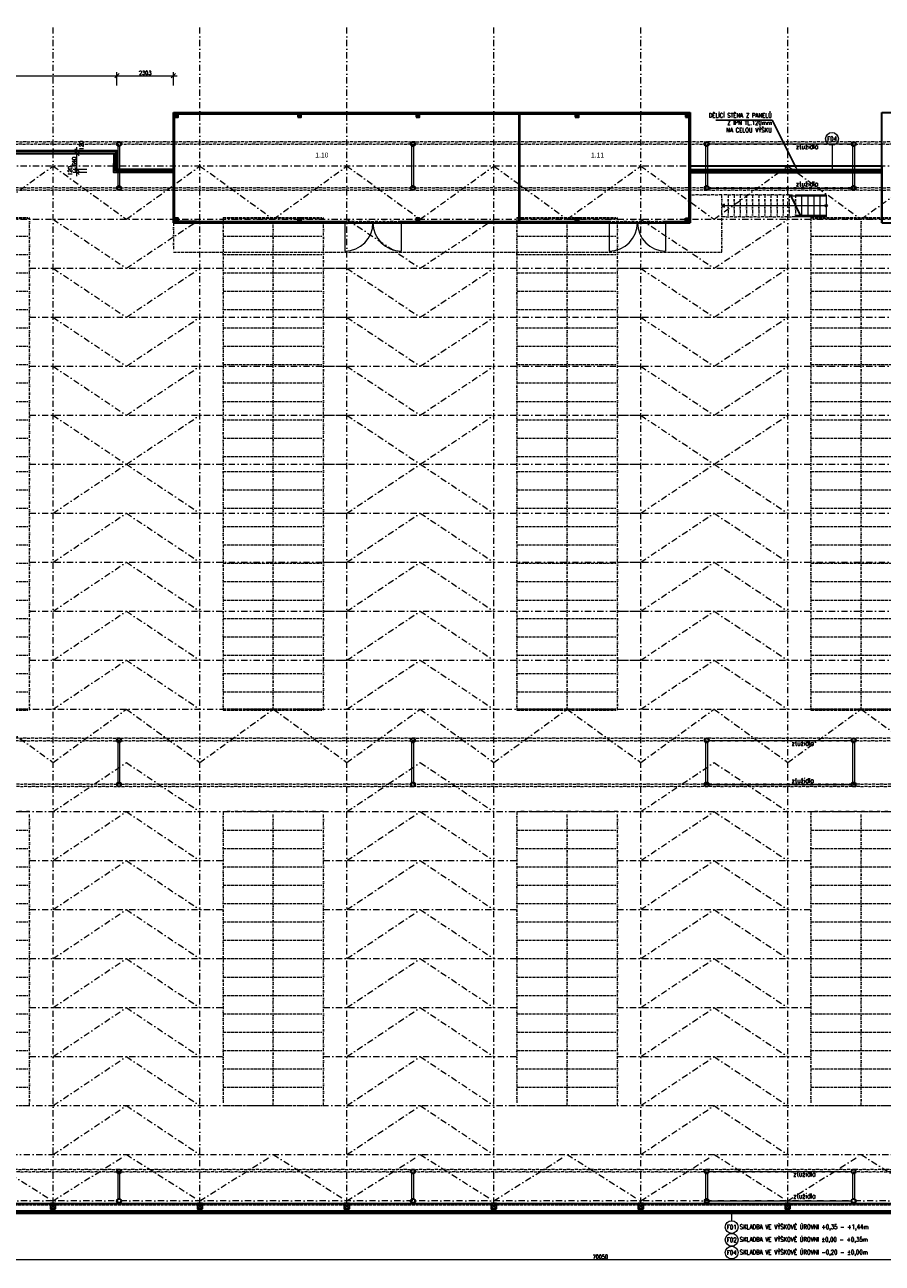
# Model space of a CAD drawing. Header units: millimetres. Extents: x -485339 to 350584, y -2181201 to -313328.
# Tile 21 of 115: x -264892 to -229878, y -1062212 to -1011657. Entities that reach past the tile are written whole.
import ezdxf
from ezdxf import colors
from ezdxf.entities.mleader import LeaderData, LeaderLine
from ezdxf.enums import TextEntityAlignment as Align
from ezdxf.math import Vec2, Vec3

# ---------------------------------------------------------------- set-up
doc = ezdxf.new("R2010")
doc.units = ezdxf.units.MM
doc.header["$LTSCALE"] = 10
for name, pattern in [('DASHDOT', [25.4, 12.7, -6.35, 0, -6.35]), ('DĚLICÍ2', [15.875, 6.35, -3.175, 0, -3.175, 0, -3.175]), ('ČÁRKOVANÁ2', [9.525, 6.35, -3.175])]:
    doc.linetypes.add(name, pattern=pattern)
doc.layers.get('Defpoints').update_dxf_attribs({"color": 201})
for name, color, linetype, lineweight in [('N_dveře', 10, 'Continuous', 18), ('N_kóty', 10, 'Continuous', 18), ('N_popis', 10, 'Continuous', 18), ('N_čáry_obrys', 10, 'Continuous', 35), ('N_čáry_obv.plášt', 212, 'Continuous', 18), ('N_čáry_obv.plášt_obrys', 212, 'Continuous', 35), ('St__otvory_dveře', 40, 'Continuous', 18), ('St_otvory_okna', 40, 'Continuous', 18), ('St_plocha_místnosti', 250, 'Continuous', 18), ('St_sloupy_konstrukce haly', 5, 'Continuous', 35), ('St_sloupy_opláštění_půdorys', 25, 'Continuous', 35), ('St_čáry_nad', 250, 'DĚLICÍ2', 18), ('St_čáry_obrys', 5, 'Continuous', 35), ('St_čáry_osy', 250, 'DASHDOT', 18), ('St_čáry_plné', 250, 'Continuous', 18), ('St_čáry_pod', 250, 'ČÁRKOVANÁ2', 18)]:
    doc.layers.add(name, color=color, linetype=linetype, lineweight=lineweight)
doc.styles.add('Andy', font='txt')
doc.styles.get("Standard").update_dxf_attribs({"font": 'simplex.shx', "width": 0.8})
doc.linetypes.add('IZOLACE', pattern='A,0.0001,-0.1,[134,ltypeshp.shx,S=0.1,R=0,X=-0.1,Y=0],-0.2,[134,ltypeshp.shx,S=0.1,R=180,X=0.1,Y=0],-0.1', length=0.4001)
doc.linetypes.add('ZIGZAG', pattern='A,0.00254,-5.08,[131,ltypeshp.shx,S=5.08,R=0,X=-5.08,Y=0],-10.16,[131,ltypeshp.shx,S=5.08,R=180,X=5.08,Y=0],-5.08', length=20.32254)
doc.dimstyles.new('stavebníM100', dxfattribs={"dimtxt": 165, "dimasz": 170, "dimexe": 150, "dimexo": 100, "dimgap": 30, "dimtad": 1, "dimdec": 0, "dimtxsty": 'Standard', "dimblk": 'OBLIQUE', "dimcen": -2.5, "dimdle": 150, "dimclrd": 256, "dimclre": 256, "dimclrt": 256, "dimadec": 4, "dimazin": 0, "dimtfac": 1, "dimtdec": 0, "dimtmove": 2, "dimatfit": 3, "dimldrblk": 'OBLIQUE', "dimfxl": 400, "dimfxlon": 1, "dimlwd": -1, "dimlwe": -1, "dimarcsym": 0})

# ---------------------------------------------------------------- blocks, each defined once
blk = doc.blocks.new('G$C08AFE675')
at = {"layer": 'St_sloupy_konstrukce haly', "color": 250, "lineweight": 18, "ltscale": 2}
for points in [[(-525, 40), (525, 40)], [(-525, -40), (525, -40)]]:
    blk.add_lwpolyline(points, dxfattribs=at)
at = {"layer": 'St_sloupy_konstrukce haly', "ltscale": 2}
for centre in [(-600, 0), (600, 0)]:
    blk.add_circle(centre, 85, dxfattribs=at)
blk = doc.blocks.new('G$CD8A98CDB')
at = {"layer": 'St_sloupy_konstrukce haly', "color": 250, "lineweight": 18, "ltscale": 2}
for points in [[(-825, 0), (825, 0)], [(-825, -80), (825, -80)]]:
    blk.add_lwpolyline(points, dxfattribs=at)
at = {"layer": 'St_sloupy_konstrukce haly', "ltscale": 2}
for centre in [(-900, -40), (900, -40)]:
    blk.add_circle(centre, 85, dxfattribs=at)
blk = doc.blocks.new('G$C0F2906C7')
at = {"layer": 'St_sloupy_opláštění_půdorys', "ltscale": 2}
blk.add_lwpolyline([(-105, -105), (105, -105), (105, 105), (-105, 105)], close=True, dxfattribs=at)
for points in [[(-105, 105), (105, -105)], [(105, 105), (-105, -105)]]:
    blk.add_lwpolyline(points, dxfattribs=at)
blk = doc.blocks.new('G$CE3D3B369')
at = {"layer": 'St_čáry_osy', "linetype": 'ByBlock', "ltscale": 2}
blk.add_lwpolyline([(0, 0), (12000, 0), (12000, 4100), (0, 4100)], close=True, dxfattribs=at)
for points in [[(750, 4100), (750, 0)], [(1500, 4100), (1500, 0)], [(2250, 4100), (2250, 0)], [(3000, 4100), (3000, 0)], [(3750, 4100), (3750, 0)], [(4500, 4100), (4500, 0)], [(5250, 4100), (5250, 0)], [(6000, 4100), (6000, 0)], [(6750, 4100), (6750, 0)], [(7500, 4100), (7500, 0)], [(8250, 4100), (8250, 0)], [(9000, 4100), (9000, 0)], [(9750, 4100), (9750, 0)], [(10500, 4100), (10500, 0)], [(11250, 4100), (11250, 0)], [(0, 2050), (12000, 2050)]]:
    blk.add_lwpolyline(points, dxfattribs=at)
at = {"layer": 'St_čáry_osy', "ltscale": 2}
blk.add_lwpolyline([(12000, 4100), (12000, 0)], dxfattribs=at)
blk = doc.blocks.new('G$C7F8F446A')
at = {"layer": 'St_čáry_plné', "color": 0, "linetype": 'ByBlock', "ltscale": 2}
for p, q in [((20055, 4100), (-55, 4100)), ((-55, 0), (20055, 0))]:
    blk.add_line(p, q, dxfattribs=at)
for points in [[(-55, 4100), (-55, 0)], [(695, 4100), (695, 0)], [(1445, 4100), (1445, 0)], [(2195, 4100), (2195, 0)], [(2945, 4100), (2945, 0)], [(3695, 4100), (3695, 0)], [(4445, 4100), (4445, 0)], [(5195, 4100), (5195, 0)], [(5945, 4100), (5945, 0)], [(6695, 4100), (6695, 0)], [(7445, 4100), (7445, 0)], [(8195, 4100), (8195, 0)], [(8945, 4100), (8945, 0)], [(9695, 4100), (9695, 0)], [(10305, 4100), (10305, 0)], [(11055, 4100), (11055, 0)], [(11805, 4100), (11805, 0)], [(12555, 4100), (12555, 0)], [(13305, 4100), (13305, 0)], [(14055, 4100), (14055, 0)], [(14805, 4100), (14805, 0)], [(15555, 4100), (15555, 0)], [(16305, 4100), (16305, 0)], [(17055, 4100), (17055, 0)], [(17805, 4100), (17805, 0)], [(18555, 4100), (18555, 0)], [(19305, 4100), (19305, 0)], [(20055, 4100), (20055, 0)], [(-55, 2050), (20000, 2050)]]:
    blk.add_lwpolyline(points, dxfattribs=at)
at = {"layer": 'St_čáry_pod', "color": 0, "linetype": 'ByBlock', "ltscale": 2}
for p, q in [((0, 4100), (0, 0)), ((20000, 0), (20000, 4100))]:
    blk.add_line(p, q, dxfattribs=at)
blk = doc.blocks.new('*U2370')
at = {"layer": 'St_čáry_osy', "ltscale": 2}
blk.add_lwpolyline([(-3000, -1000), (-4, 1000), (3000, -1000)], dxfattribs=at)
blk = doc.blocks.new('*U2369')
at = {"layer": 'St_čáry_osy', "ltscale": 2}
for p in [(0, 8000), (12000, 8000), (24000, 8000), (0, 6000), (12000, 6000), (24000, 6000), (0, 4000), (12000, 4000), (24000, 4000), (0, 2000), (12000, 2000), (24000, 2000), (0, 0), (12000, 0), (24000, 0)]:
    blk.add_blockref('*U2370', p, dxfattribs=at)
blk = doc.blocks.new('*U2372')
at = {"layer": 'St_čáry_osy', "ltscale": 2}
blk.add_lwpolyline([(-3000, -1000), (-4, 1000), (3000, -1000)], dxfattribs=at)
blk = doc.blocks.new('*U2371')
at = {"layer": 'St_čáry_osy', "ltscale": 2}
for p in [(0, 8000), (12000, 8000), (24000, 8000), (0, 6000), (12000, 6000), (24000, 6000), (0, 4000), (12000, 4000), (24000, 4000), (0, 2000), (12000, 2000), (24000, 2000), (0, 0), (12000, 0), (24000, 0)]:
    blk.add_blockref('*U2372', p, dxfattribs=at)
blk = doc.blocks.new('*U2374')
at = {"layer": 'St_čáry_osy', "ltscale": 2}
for points in [[(-3950, 8000), (9058, 8000)], [(-3950, 6000), (9058, 6000)], [(-3950, 4000), (9058, 4000)], [(-3950, 2000), (9058, 2000)], [(-3950, 0), (9058, 0)], [(-3950, -2000), (9058, -2000)], [(-3950, -4000), (9058, -4000)], [(-3950, -6000), (9058, -6000)], [(-3950, -8000), (9058, -8000)]]:
    blk.add_lwpolyline(points, dxfattribs=at)
blk = doc.blocks.new('*U2373')
at = {"layer": 'St_čáry_osy', "ltscale": 2}
for p in [(0, 0), (12000, 0), (24000, 0)]:
    blk.add_blockref('*U2374', p, dxfattribs=at)
blk = doc.blocks.new('*U2376')
at = {"layer": 'St_čáry_osy', "ltscale": 2}
blk.add_lwpolyline([(-3000, -1945), (-4, -55), (3000, -1945)], dxfattribs=at)
blk = doc.blocks.new('*U2375')
at = {"layer": 'St_čáry_osy', "ltscale": 2}
for p in [(0, 0), (6000, 0), (12000, 0), (18000, 0), (24000, 0), (30000, 0), (36000, 0)]:
    blk.add_blockref('*U2376', p, dxfattribs=at)
blk = doc.blocks.new('*U2378')
at = {"layer": 'St_čáry_osy', "ltscale": 2}
blk.add_lwpolyline([(-3000, -1000), (-4, 1000), (3000, -1000)], dxfattribs=at)
blk = doc.blocks.new('*U2377')
at = {"layer": 'St_čáry_osy', "ltscale": 2}
for p in [(0, 14000), (12000, 14000), (24000, 14000), (36000, 14000), (0, 12000), (12000, 12000), (24000, 12000), (36000, 12000), (0, 10000), (12000, 10000), (24000, 10000), (36000, 10000), (0, 8000), (12000, 8000), (24000, 8000), (36000, 8000), (0, 6000), (12000, 6000), (24000, 6000), (36000, 6000), (0, 4000), (12000, 4000), (24000, 4000), (36000, 4000), (0, 2000), (12000, 2000), (24000, 2000), (36000, 2000), (0, 0), (12000, 0), (24000, 0), (36000, 0)]:
    blk.add_blockref('*U2378', p, dxfattribs=at)
blk = doc.blocks.new('G$C325A9F68')
at = {"layer": 'St_otvory_okna', "ltscale": 2}
for points in [[(0, 0), (1200, 0), (1200, 50), (0, 50)], [(0, 0), (50, 0), (50, 50), (0, 50)], [(1200, 0), (1150, 0), (1150, 50), (1200, 50)]]:
    blk.add_lwpolyline(points, close=True, dxfattribs=at)
blk = doc.blocks.new('G$C19647512')
at = {"layer": 'St__otvory_dveře', "ltscale": 2}
for points in [[(0, -50), (50, -50), (50, 0), (0, 0)], [(2350, -50), (2400, -50), (2400, 0), (2350, 0)]]:
    blk.add_lwpolyline(points, close=True, dxfattribs=at)
at = {"layer": 'St__otvory_dveře', "linetype": 'DĚLICÍ2', "ltscale": 2}
for points in [[(2350, 0), (50, 0)], [(2350, -50), (50, -50)]]:
    blk.add_lwpolyline(points, dxfattribs=at)
at = {"layer": 'St__otvory_dveře', "ltscale": 2}
for points in [[(50, -50), (50, -1200)], [(2350, -50), (2350, -1200)]]:
    blk.add_lwpolyline(points, dxfattribs=at)
for centre, start, end in [((50, -50), 270, 0), ((2350, -50), 180, 270)]:
    blk.add_arc(centre, 1150, start, end, dxfattribs=at)
blk = doc.blocks.new('G$C2F820337')
at = {"layer": 'St_sloupy_opláštění_půdorys', "ltscale": 2}
blk.add_lwpolyline([(-70, -70), (70, -70), (70, 70), (-70, 70)], close=True, dxfattribs=at)
for points in [[(-70, 70), (70, -70)], [(70, 70), (-70, -70)]]:
    blk.add_lwpolyline(points, dxfattribs=at)
blk = doc.blocks.new('G$CB69B1554')
at = {"layer": 'St_otvory_okna', "ltscale": 2}
blk.add_lwpolyline([(5750, -4500), (5750, -4500), (5750, -4450), (5750, -4450)], close=True, dxfattribs=at)
blk.add_lwpolyline([(5750, -4500), (5750, -4500), (5750, -4450), (5750, -4450)], close=True, dxfattribs=at)
at = {"layer": 'St_čáry_nad', "ltscale": 2}
for points in [[(0, -4500), (0, -5700), (21100, -5700), (22400, -5700), (22400, -3350), (21100, -3350)], [(25150, -3350), (22400, -3350)], [(22650, -3350), (22650, -4250)], [(22900, -3350), (22900, -4250)], [(23150, -3350), (23150, -4250)], [(23400, -3350), (23400, -4250)], [(23650, -3350), (23650, -4250)], [(23900, -3350), (23900, -4250)], [(24150, -3350), (24150, -4250)], [(24400, -3350), (24400, -4250)], [(24650, -3350), (24650, -4250)], [(24900, -3350), (24900, -4250)], [(25150, -3350), (25150, -4250)], [(25150, -3350), (25400, -3350), (25400, -4250)], [(25400, -4250), (22400, -4250)]]:
    blk.add_lwpolyline(points, dxfattribs=at)
at = {"layer": 'St_čáry_obrys', "ltscale": 2}
for points in [[(0, 0), (21100, 0)], [(0, -4500), (0, 0)], [(21100, 0), (21100, -4500)], [(50, -50), (21050, -50)], [(50, -4450), (50, -50)], [(14125, -4450), (14125, -50)], [(14150, -4450), (14150, -50)], [(21050, -50), (21050, -4450)], [(0, -4500), (950, -4500), (950, -4500), (950, -4450), (50, -4450)], [(950, -4450), (950, -4500)], [(4550, -4450), (5750, -4450)], [(4550, -4450), (4550, -4500)], [(4550, -4500), (5750, -4500)], [(5750, -4450), (5750, -4500)], [(9350, -4450), (10550, -4450)], [(9350, -4450), (9350, -4500)], [(9350, -4500), (10550, -4500)], [(10550, -4450), (10550, -4500)], [(15350, -4450), (16550, -4450)], [(15350, -4450), (15350, -4500)], [(15350, -4500), (16550, -4500)], [(16550, -4450), (16550, -4500)], [(20150, -4450), (21050, -4450)], [(20150, -4450), (20150, -4500)], [(20150, -4500), (21100, -4500)]]:
    blk.add_lwpolyline(points, dxfattribs=at)
at = {"layer": 'St_čáry_obrys'}
for points in [[(28930, -4500), (28930, 0)], [(28930, 0), (29109, 0), (30330, 0)], [(28930, -4500), (50630, -4500)]]:
    blk.add_lwpolyline(points, dxfattribs=at)
at = {"layer": 'St_čáry_plné', "ltscale": 2}
for points in [[(25150, -3400), (26650, -3400)], [(25617, -4250), (25181, -3350)], [(25650, -4250), (25215, -3350)], [(25400, -3350), (25650, -3350), (25650, -4250), (25400, -4250)], [(25650, -3350), (25900, -3350), (25900, -4250), (25650, -4250)], [(25900, -3350), (26150, -3350), (26150, -4250), (25900, -4250)], [(26150, -3350), (26400, -3350), (26400, -4250), (26150, -4250)], [(26400, -3350), (26650, -3350), (26650, -4250), (26150, -4250)], [(26595, -3800), (22400, -3800)], [(26650, -4200), (25400, -4200)]]:
    blk.add_lwpolyline(points, dxfattribs=at)
blk.add_lwpolyline([(22400, -3800), (22501, -3859), (22501, -3741)], close=True, dxfattribs=at)
blk.add_circle((26650, -3800), 54.6, dxfattribs=at)
at = {"layer": 'St__otvory_dveře', "ltscale": 2}
for p in [(6950, -4450), (17750, -4450)]:
    blk.add_blockref('G$C19647512', p, dxfattribs=at)
at = {"layer": 'St_otvory_okna', "ltscale": 2}
for p in [(950, -4500), (2150, -4500), (3350, -4500), (5750, -4500), (10550, -4500), (11750, -4500), (12950, -4500), (14150, -4500), (16550, -4500)]:
    blk.add_blockref('G$C325A9F68', p, dxfattribs=at)
at = {"layer": 'St_sloupy_opláštění_půdorys', "ltscale": 2}
for p in [(120, -120), (5150, -120), (9980, -120), (16480, -120), (20980, -120), (120, -4380), (5150, -4380), (9980, -4380), (16480, -4380)]:
    blk.add_blockref('G$C2F820337', p, dxfattribs=at)
at = {"layer": 'St_sloupy_opláštění_půdorys', "ltscale": 2, "xscale": -1, "rotation": 180}
blk.add_blockref('G$C2F820337', (20980, -4380), dxfattribs=at)
blk = doc.blocks.new('_OBLIQUE')
at = {"color": 0, "linetype": 'ByBlock'}
blk.add_line((-0.5, -0.5), (0.5, 0.5), dxfattribs=at)
blk = doc.blocks.new('*D2488')
at = {"layer": 'Defpoints', "color": 0, "transparency": 16777216}
for p in [(-276413, -1060654), (-206363, -1060654), (-206363, -1062062)]:
    blk.add_point(p, dxfattribs=at)
at = {"layer": 'N_kóty', "transparency": 16777216}
for p, q in [((-276563, -1062062), (-206213, -1062062)), ((-276413, -1061662), (-276413, -1062212)), ((-206363, -1061662), (-206363, -1062212))]:
    blk.add_line(p, q, dxfattribs=at)
at = {"layer": 'N_kóty', "linetype": 'ByBlock', "transparency": 16777216, "xscale": 170, "yscale": 170, "zscale": 170, "rotation": 180}
blk.add_blockref('_OBLIQUE', (-276413, -1062062), dxfattribs=at)
at = {"layer": 'N_kóty', "linetype": 'ByBlock', "transparency": 16777216, "xscale": 170, "yscale": 170, "zscale": 170}
blk.add_blockref('_OBLIQUE', (-206363, -1062062), dxfattribs=at)
at = {"layer": 'N_kóty', "transparency": 16777216, "insert": (-241388, -1061949), "char_height": 165, "attachment_point": 5}
blk.add_mtext('70050', dxfattribs=at)
blk = doc.blocks.new('*D2534')
at = {"layer": 'Defpoints', "color": 0, "transparency": 16777216}
for p in [(-261126, -1013735), (-276011, -1016803), (-261126, -1016803)]:
    blk.add_point(p, dxfattribs=at)
at = {"layer": 'N_kóty', "transparency": 16777216}
for p, q in [((-276011, -1014135), (-276011, -1013585)), ((-261126, -1014135), (-261126, -1013585)), ((-276161, -1013735), (-260976, -1013735))]:
    blk.add_line(p, q, dxfattribs=at)
at = {"layer": 'N_kóty', "linetype": 'ByBlock', "transparency": 16777216, "xscale": 170, "yscale": 170, "zscale": 170, "rotation": 180}
blk.add_blockref('_OBLIQUE', (-276011, -1013735), dxfattribs=at)
at = {"layer": 'N_kóty', "linetype": 'ByBlock', "transparency": 16777216, "xscale": 170, "yscale": 170, "zscale": 170}
blk.add_blockref('_OBLIQUE', (-261126, -1013735), dxfattribs=at)
at = {"layer": 'N_kóty', "transparency": 16777216, "insert": (-268569, -1013622), "char_height": 165, "attachment_point": 5}
blk.add_mtext('14885', dxfattribs=at)
blk = doc.blocks.new('*D2535')
at = {"layer": 'Defpoints', "color": 0, "transparency": 16777216}
for p in [(-258823, -1013735), (-258823, -1015243), (-261126, -1016803)]:
    blk.add_point(p, dxfattribs=at)
at = {"layer": 'N_kóty', "transparency": 16777216}
for p, q in [((-261126, -1014135), (-261126, -1013585)), ((-258823, -1014135), (-258823, -1013585)), ((-261276, -1013735), (-258673, -1013735))]:
    blk.add_line(p, q, dxfattribs=at)
at = {"layer": 'N_kóty', "linetype": 'ByBlock', "transparency": 16777216, "xscale": 170, "yscale": 170, "zscale": 170, "rotation": 180}
blk.add_blockref('_OBLIQUE', (-261126, -1013735), dxfattribs=at)
at = {"layer": 'N_kóty', "linetype": 'ByBlock', "transparency": 16777216, "xscale": 170, "yscale": 170, "zscale": 170}
blk.add_blockref('_OBLIQUE', (-258823, -1013735), dxfattribs=at)
at = {"layer": 'N_kóty', "transparency": 16777216, "insert": (-259974, -1013622), "char_height": 165, "attachment_point": 5}
blk.add_mtext('2303', dxfattribs=at)
blk = doc.blocks.new('*D2536')
at = {"layer": 'Defpoints', "color": 0, "transparency": 16777216}
for p in [(-262760, -1017563), (-258823, -1017563), (-258823, -1017683)]:
    blk.add_point(p, dxfattribs=at)
at = {"layer": 'N_kóty', "transparency": 16777216}
for p, q in [((-262360, -1017563), (-262910, -1017563)), ((-262760, -1017833), (-262760, -1017413)), ((-262360, -1017683), (-262910, -1017683))]:
    blk.add_line(p, q, dxfattribs=at)
at = {"layer": 'N_kóty', "linetype": 'ByBlock', "transparency": 16777216, "xscale": 170, "yscale": 170, "zscale": 170}
for p, rotation in [((-262760, -1017563), 90), ((-262760, -1017683), 270)]:
    blk.add_blockref('_OBLIQUE', p, dxfattribs=dict(at, rotation=rotation))
at = {"layer": 'N_kóty', "transparency": 16777216, "insert": (-263038, -1017623), "char_height": 165, "attachment_point": 5, "rotation": 90}
blk.add_mtext('120', dxfattribs=at)
blk = doc.blocks.new('*D2537')
at = {"layer": 'Defpoints', "color": 0, "transparency": 16777216}
for p in [(-262759, -1016923), (-261246, -1016923), (-258823, -1017563)]:
    blk.add_point(p, dxfattribs=at)
at = {"layer": 'N_kóty', "transparency": 16777216}
for p, q in [((-262359, -1016923), (-262909, -1016923)), ((-262759, -1017713), (-262759, -1016773)), ((-262359, -1017563), (-262909, -1017563))]:
    blk.add_line(p, q, dxfattribs=at)
at = {"layer": 'N_kóty', "linetype": 'ByBlock', "transparency": 16777216, "xscale": 170, "yscale": 170, "zscale": 170}
for p, rotation in [((-262759, -1016923), 90), ((-262759, -1017563), 270)]:
    blk.add_blockref('_OBLIQUE', p, dxfattribs=dict(at, rotation=rotation))
at = {"layer": 'N_kóty', "transparency": 16777216, "insert": (-262871, -1017243), "char_height": 165, "attachment_point": 5, "rotation": 90}
blk.add_mtext('640', dxfattribs=at)
blk = doc.blocks.new('*D2538')
at = {"layer": 'Defpoints', "color": 0, "transparency": 16777216}
for p in [(-262759, -1016803), (-261246, -1016923), (-261126, -1016803)]:
    blk.add_point(p, dxfattribs=at)
at = {"layer": 'N_kóty', "transparency": 16777216}
for p, q in [((-262759, -1017073), (-262759, -1016653)), ((-262359, -1016803), (-262909, -1016803)), ((-262359, -1016923), (-262909, -1016923))]:
    blk.add_line(p, q, dxfattribs=at)
at = {"layer": 'N_kóty', "linetype": 'ByBlock', "transparency": 16777216, "xscale": 170, "yscale": 170, "zscale": 170}
for p, rotation in [((-262759, -1016803), 90), ((-262759, -1016923), 270)]:
    blk.add_blockref('_OBLIQUE', p, dxfattribs=dict(at, rotation=rotation))
at = {"layer": 'N_kóty', "transparency": 16777216, "insert": (-262579, -1016585), "char_height": 165, "attachment_point": 5, "rotation": 90}
blk.add_mtext('120', dxfattribs=at)

msp = doc.modelspace()

# ---------------------------------------------------------------- linework, layer by layer
at = {"layer": 'N_popis'}
for points in [[(-231928.2, -1016573.6), (-231928.2, -1017560.3)], [(-236025.4, -1060476.7), (-236025.4, -1060077.6)]]:
    msp.add_lwpolyline(points, dxfattribs=at)
for centre in [(-231928.2, -1016313.7), (-236025.4, -1060736.6), (-236025.4, -1061256.4), (-236025.4, -1061776.2)]:
    msp.add_circle(centre, 259.9, dxfattribs=at)
at = {"layer": 'N_čáry_obrys', "ltscale": 2}
msp.add_lwpolyline([(-206462.7, -1060177.6), (-276112.7, -1060177.6)], dxfattribs=at)
at = {"layer": 'N_čáry_obv.plášt', "linetype": 'ZIGZAG'}
for points in [[(-258822.7, -1017622.9), (-261187.7, -1017622.9), (-261187.7, -1016839.8), (-276012.7, -1016862.6)], [(-237722.7, -1017622.9), (-229892.7, -1017622.9)]]:
    msp.add_lwpolyline(points, dxfattribs=at)
at = {"layer": 'N_čáry_obv.plášt', "linetype": 'IZOLACE', "ltscale": 10}
msp.add_lwpolyline([(-206412.7, -1060127.6), (-276462.7, -1060127.6)], dxfattribs=at)
at = {"layer": 'N_čáry_obv.plášt_obrys'}
for points in [[(-258822.7, -1017562.9), (-261127.7, -1017562.9), (-261126.1, -1016802.7), (-276012.7, -1016802.7)], [(-258822.7, -1017682.9), (-261247.7, -1017682.9), (-261246.1, -1016922.7), (-276012.7, -1016922.7)], [(-237722.7, -1017562.9), (-229892.7, -1017562.9)], [(-237722.7, -1017682.9), (-229892.7, -1017682.9)]]:
    msp.add_lwpolyline(points, dxfattribs=at)
at = {"layer": 'St_sloupy_konstrukce haly', "ltscale": 2}
msp.add_lwpolyline([(-276112.7, -1059777.6), (-206362.7, -1059777.6)], dxfattribs=at)
at = {"layer": 'St_čáry_nad', "ltscale": 2}
for points in [[(-179683, -1016437.6), (-275737.7, -1016437.6)], [(-182415.5, -1016537.6), (-275737.7, -1016537.6)], [(-179683, -1018307.6), (-275737.7, -1018307.6)], [(-179683, -1018407.6), (-275737.7, -1018407.6)], [(-179683, -1040782.6), (-275737.7, -1040782.6)], [(-179683, -1040882.6), (-275737.7, -1040882.6)], [(-210462.7, -1042652.6), (-275737.7, -1042652.6)], [(-210462.7, -1042752.6), (-275737.7, -1042752.6)], [(-207042.7, -1058382.6), (-275737.7, -1058382.6)], [(-206959.1, -1058482.6), (-275737.7, -1058482.6)], [(-269632.7, -1059832.6), (-263842.7, -1059832.6)], [(-263632.7, -1059832.6), (-257842.7, -1059832.6)], [(-257632.7, -1059832.6), (-251842.7, -1059832.6)], [(-251632.7, -1059832.6), (-245842.7, -1059832.6)], [(-245632.7, -1059832.6), (-239842.7, -1059832.6)], [(-239632.7, -1059832.6), (-233842.7, -1059832.6)], [(-233632.7, -1059832.6), (-227842.7, -1059832.6)]]:
    msp.add_lwpolyline(points, dxfattribs=at)
at = {"layer": 'St_čáry_obrys'}
for p, q in [((-258822.7, -1017420.4), (-258822.7, -1019742.9)), ((-237722.7, -1019742.9), (-237723.1, -1017417.5)), ((-237723.1, -1017417.5), (-229892.7, -1017417.5)), ((-229892.7, -1017417.5), (-229892.7, -1019742.9)), ((-258822.7, -1019742.9), (-237722.7, -1019742.9)), ((-229892.7, -1019742.9), (-208192.7, -1019742.9))]:
    msp.add_line(p, q, dxfattribs=at)
at = {"layer": 'St_čáry_osy', "ltscale": 2}
for points in [[(-263737.7, -1059777.6), (-263737.7, -1011656.9)], [(-257737.7, -1059777.6), (-257737.7, -1011656.9)], [(-251737.7, -1059777.6), (-251737.7, -1011656.9)], [(-245737.7, -1059777.6), (-245737.7, -1011656.9)], [(-239737.7, -1059777.6), (-239737.7, -1011656.9)], [(-233737.7, -1059777.6), (-233737.7, -1011656.9)], [(-275737.7, -1017422.6), (-179683, -1017409.8)], [(-269737.7, -1017422.6), (-266742, -1019595.1), (-263737.7, -1017422.6)], [(-263737.7, -1017422.6), (-260742, -1019595.1), (-257737.7, -1017422.6)], [(-257737.7, -1017422.6), (-254742, -1019595.1), (-251737.7, -1017422.6)], [(-251737.7, -1017422.6), (-248742, -1019595.1), (-245737.7, -1017422.6)], [(-245737.7, -1017422.6), (-242742, -1019595.1), (-239737.7, -1017422.6)], [(-239737.7, -1017422.6), (-236742, -1019595.1), (-233737.7, -1017422.6)], [(-233737.7, -1017422.6), (-230742, -1019595.1), (-227737.7, -1017422.6)], [(-275737.7, -1019595.1), (-179683, -1019582.3)], [(-275737.7, -1039595.1), (-179683, -1039582.3)], [(-269737.7, -1041767.6), (-266742, -1039595.1), (-263737.7, -1041767.6)], [(-263737.7, -1041767.6), (-260742, -1039595.1), (-257737.7, -1041767.6)], [(-257737.7, -1041767.6), (-254742, -1039595.1), (-251737.7, -1041767.6)], [(-251737.7, -1041767.6), (-248742, -1039595.1), (-245737.7, -1041767.6)], [(-245737.7, -1041767.6), (-242742, -1039595.1), (-239737.7, -1041767.6)], [(-239737.7, -1041767.6), (-236742, -1039595.1), (-233737.7, -1041767.6)], [(-233737.7, -1041767.6), (-230742, -1039595.1), (-227737.7, -1041767.6)], [(-276112.7, -1043777.6), (-210362.7, -1043777.6)], [(-264692, -1045777.6), (-256792, -1045777.6)], [(-252692, -1045777.6), (-244792, -1045777.6)], [(-240692, -1045777.6), (-232792, -1045777.6)], [(-264692, -1047777.6), (-256792, -1047777.6)], [(-252692, -1047777.6), (-244792, -1047777.6)], [(-240692, -1047777.6), (-232792, -1047777.6)], [(-264692, -1049777.6), (-256792, -1049777.6)], [(-252692, -1049777.6), (-244792, -1049777.6)], [(-240692, -1049777.6), (-232792, -1049777.6)], [(-264692, -1051777.6), (-256792, -1051777.6)], [(-252692, -1051777.6), (-244792, -1051777.6)], [(-240692, -1051777.6), (-232792, -1051777.6)], [(-264692, -1053777.6), (-256792, -1053777.6)], [(-252692, -1053777.6), (-244792, -1053777.6)], [(-240692, -1053777.6), (-232792, -1053777.6)], [(-276112.7, -1055777.6), (-206362.7, -1055777.6)], [(-276112.7, -1057777.6), (-206362.7, -1057777.6)], [(-206362.7, -1059667.6), (-275957.7, -1059667.6)]]:
    msp.add_lwpolyline(points, dxfattribs=at)
at = {"layer": 'St_čáry_plné', "ltscale": 2}
for points in [[(-236957.7, -1016524), (-231127.7, -1016524)], [(-236957.7, -1018324), (-231127.7, -1018324)], [(-236957.7, -1040867.6), (-231127.7, -1040867.6)], [(-236957.7, -1042667.6), (-231127.7, -1042667.6)], [(-236957.7, -1058467.6), (-231127.7, -1058467.6)], [(-206362.7, -1060077.6), (-276112.7, -1060077.6)], [(-236957.7, -1059667.6), (-231127.7, -1059667.6)]]:
    msp.add_lwpolyline(points, dxfattribs=at)

# ---------------------------------------------------------------- block references
at = {"layer": 'N_dveře', "ltscale": 2}
msp.add_blockref('G$CB69B1554', (-258822.7, -1015242.9), dxfattribs=at)
at = {"layer": 'St_sloupy_konstrukce haly', "ltscale": 2, "rotation": 90}
for name, p in [('G$CD8A98CDB', (-261082.7, -1017422.6)), ('G$CD8A98CDB', (-249082.7, -1017422.6)), ('G$CD8A98CDB', (-237082.7, -1017422.6)), ('G$CD8A98CDB', (-231082.7, -1017422.6)), ('G$CD8A98CDB', (-261082.7, -1041767.6)), ('G$CD8A98CDB', (-249082.7, -1041767.6)), ('G$CD8A98CDB', (-237082.7, -1041767.6)), ('G$CD8A98CDB', (-231082.7, -1041767.6)), ('G$C08AFE675', (-261042.7, -1059067.6)), ('G$C08AFE675', (-249042.7, -1059067.6)), ('G$C08AFE675', (-237042.7, -1059067.6)), ('G$C08AFE675', (-231042.7, -1059067.6))]:
    msp.add_blockref(name, p, dxfattribs=at)
at = {"layer": 'St_sloupy_opláštění_půdorys', "ltscale": 2, "rotation": 90}
for p in [(-263737.7, -1059882.6), (-257737.7, -1059882.6), (-251737.7, -1059882.6), (-245737.7, -1059882.6), (-239737.7, -1059882.6), (-233737.7, -1059882.6)]:
    msp.add_blockref('G$C0F2906C7', p, dxfattribs=at)
at = {"layer": 'St_čáry_nad', "ltscale": 2, "rotation": 90}
for name, p in [('G$C7F8F446A', (-264692, -1039584.6)), ('G$C7F8F446A', (-252692, -1039584.6)), ('G$C7F8F446A', (-240692, -1039584.6)), ('G$C7F8F446A', (-228692, -1039584.6)), ('G$CE3D3B369', (-264692, -1055777.6)), ('G$CE3D3B369', (-252692, -1055777.6)), ('G$CE3D3B369', (-240692, -1055777.6)), ('G$CE3D3B369', (-228692, -1055777.6))]:
    msp.add_blockref(name, p, dxfattribs=at)
at = {"layer": 'St_čáry_osy', "ltscale": 2, "xscale": -1, "rotation": 180}
msp.add_blockref('*U2371', (-260737.7, -1020595.1), dxfattribs=at)
at = {"layer": 'St_čáry_osy', "ltscale": 2}
for name, p in [('*U2373', (-260742, -1029595.1)), ('*U2369', (-260737.7, -1038595.1)), ('*U2377', (-260737.7, -1056777.6)), ('*U2375', (-266737.7, -1057722.6))]:
    msp.add_blockref(name, p, dxfattribs=at)

# ---------------------------------------------------------------- texts
at = {"layer": 'N_popis', "width": 0.8}
for s, p in [('F04', (-231928.2, -1016313.7)), ('F01', (-236025.4, -1060736.6)), ('F02', (-236025.4, -1061256.4)), ('F04', (-236025.4, -1061776.2))]:
    msp.add_text(s, height=180, dxfattribs=at).set_placement(p, align=Align.MIDDLE_CENTER)
for s, p in [('SKLADBA VE VÝŠKOVÉ ÚROVNI +0,35 - +1,44m ', (-235695.3, -1060816)), ('SKLADBA VE VÝŠKOVÉ ÚROVNI %%P0,00 - +0,35m ', (-235695.3, -1061330.3)), ('SKLADBA VE VÝŠKOVÉ ÚROVNI -0,20 - %%P0,00m ', (-235695.3, -1061850.1))]:
    msp.add_text(s, height=180, dxfattribs=at).set_placement(p)
at = {"layer": 'St_plocha_místnosti', "ltscale": 2, "style": 'Andy'}
for s, p in [('1.10', (-253029.7, -1017075.3)), ('1.11', (-241773.2, -1017075.3))]:
    msp.add_text(s, height=200, dxfattribs=at).set_placement(p)
at = {"layer": 'St_čáry_plné', "ltscale": 2, "width": 0.8}
for p in [(-233398.6, -1016727.8), (-233398.6, -1018251.4), (-233574.4, -1041082.8), (-233574.4, -1042606.4), (-233506.3, -1058668.5), (-233506.3, -1059570.3)]:
    msp.add_text('ztužidla', height=200, dxfattribs=at).set_placement(p)

# ---------------------------------------------------------------- dimensions: what is measured, and where the dimension line sits
at = {"layer": 'N_kóty'}
for base, p1, p2, picture, middle in [((-261126.1, -1013735), (-276011.1, -1016802.7), (-261126.1, -1016802.7), '*D2534', (-268568.6, -1013622.5)), ((-258822.7, -1013735), (-261126.1, -1016802.7), (-258822.7, -1015242.9), '*D2535', (-259974.4, -1013622.5)), ((-206362.7, -1062061.7), (-276412.7, -1060653.8), (-206362.7, -1060653.8), '*D2488', (-241387.7, -1061949.2))]:
    dim = msp.add_linear_dim(base=base, p1=p1, p2=p2, dimstyle='stavebníM100', dxfattribs=at)
    dim.commit()
    dim.dimension.update_dxf_attribs({"geometry": picture, "text_midpoint": middle})
dim = msp.add_linear_dim(base=(-262758.7, -1016802.7), p1=(-261246.1, -1016922.7), p2=(-261126.1, -1016802.7), angle=90, dimstyle='stavebníM100', dxfattribs=at)
dim.commit()
dim.dimension.update_dxf_attribs({"geometry": '*D2538', "text_midpoint": (-262579, -1016584.6), "dimtype": 160})
for base, p1, p2, picture, middle in [((-262758.7, -1016922.7), (-258822.7, -1017562.9), (-261246.1, -1016922.7), '*D2537', (-262871.2, -1017242.8)), ((-262760.3, -1017562.9), (-258822.7, -1017682.9), (-258822.7, -1017562.9), '*D2536', (-263037.8, -1017622.9))]:
    dim = msp.add_linear_dim(base=base, p1=p1, p2=p2, angle=90, dimstyle='stavebníM100', dxfattribs=at)
    dim.commit()
    dim.dimension.update_dxf_attribs({"geometry": picture, "text_midpoint": middle})

# ---------------------------------------------------------------- leaders
at = {"layer": 'N_popis'}
ml = msp.add_multileader_mtext('Standard', dxfattribs=at)
ml.set_content('DĚLÍCÍ STĚNA Z PANELŮ\\PZ IPN TL.120mm \\PNA CELOU VÝŠKU', color=256)
ml.set_leader_properties()
ml.build(insert=Vec2(0, 0))
ml.multileader.update_dxf_attribs({"text_left_attachment_type": 6, "text_right_attachment_type": 6, "arrow_head_size": 180})
ctx = ml.context
ctx.base_point, ctx.char_height, ctx.arrow_head_size, ctx.plane_origin = Vec3(-237040.5, -1015544.5), 180, 180, Vec3(-233596.5, -1014580.1)
ctx.left_attachment, ctx.right_attachment, ctx.text_align_type = 6, 6, 2
notes = []
notes.append((ctx, [(0, (1, 1, 0), (-234374.8, -1015544.5), (-1, 0), 8, [(0, [(-233304.8, -1017661.5)], 0, [])])]))
ctx.mtext.insert, ctx.mtext.alignment, ctx.mtext.flow_direction = Vec3(-234384.8, -1015266.8), 3, 5
for ctx, leaders in notes:
    for number, flags, end, landing, length, lines in leaders:
        leader = LeaderData()
        leader.index, (leader.has_last_leader_line, leader.has_dogleg_vector, leader.attachment_direction) = number, flags
        leader.last_leader_point, leader.dogleg_vector, leader.dogleg_length = Vec3(end), Vec3(landing), length
        for number, points, colour, breaks in lines:
            line = LeaderLine()
            line.index, line.vertices, line.color, line.breaks = number, Vec3.list(points), colors.encode_raw_color(colour), breaks
            leader.lines.append(line)
        ctx.leaders.append(leader)

doc.saveas('drawing.dxf')
